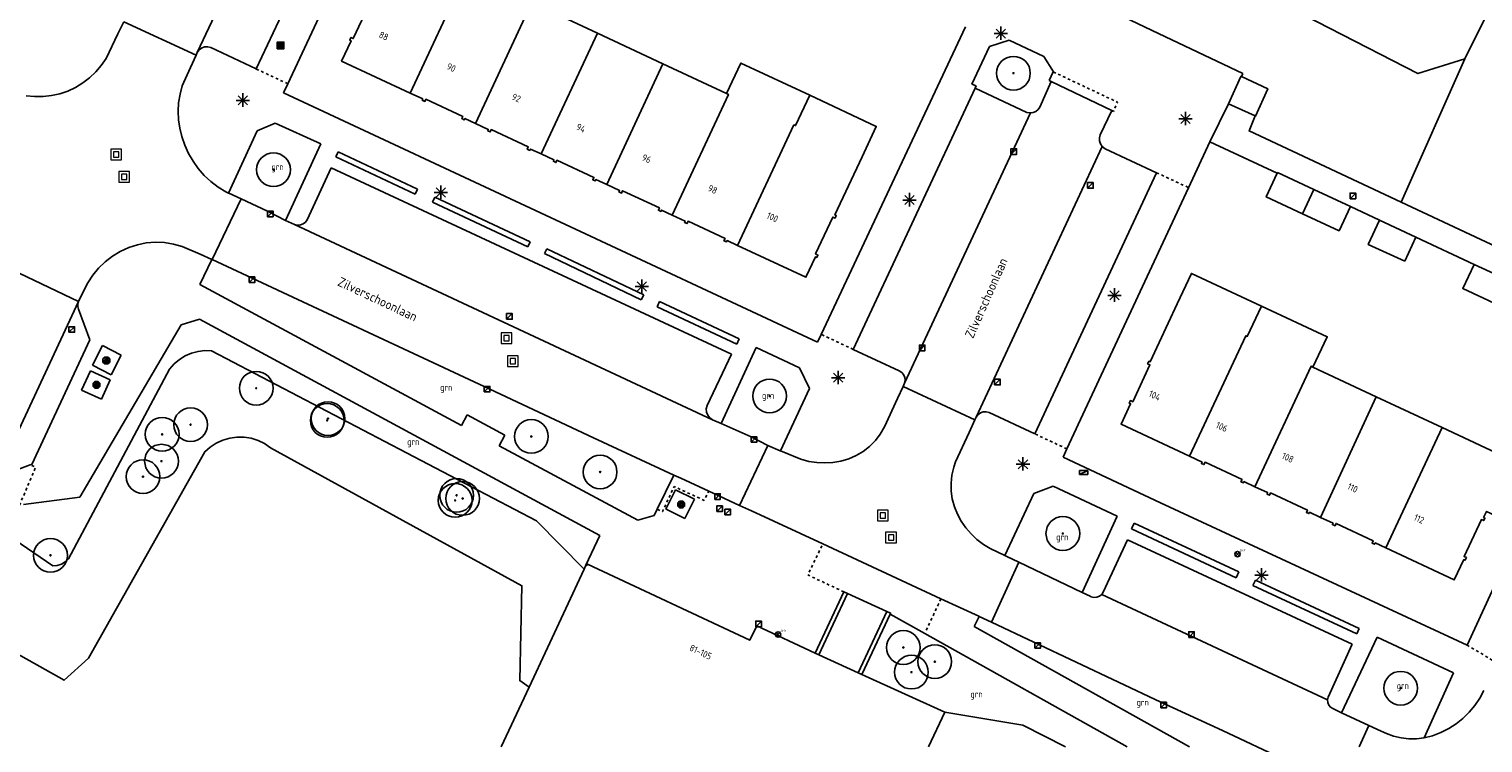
# Model space of a CAD drawing. Header units: metres. Extents: x 116958 to 118326, y 475500 to 477904.
# Tile 111 of 256: x 117322 to 117431, y 476500 to 476554. Entities that reach past the tile are written whole.
import ezdxf

# ---------------------------------------------------------------- set-up
doc = ezdxf.new("R2010")
doc.units = ezdxf.units.M
doc.header["$LTSCALE"] = 0.2
doc.linetypes.add('MATGRENS', pattern=[2, 1, -1])
doc.layers.get('0').update_dxf_attribs({"color": 6})
for name, color, linetype in [('B-WE-GR-BOOM-G', 252, 'Continuous'), ('B-WE-GR-GROENVOORZIENING-GV', 252, 'Continuous'), ('B-WE-GW-WATERGANG_INSTEEK-G', 252, 'Continuous'), ('B-WE-GW-WATERGANG_WATERLIJN-G', 252, 'Continuous'), ('B-WE-IE-MEUBILAIR-G', 252, 'Continuous'), ('B-WE-IE-MEUBILAIR_WEGMEUBILAIR_LICHTMAST-G', 252, 'Continuous'), ('B-WE-IE-MEUBILAIR_WEGMEUBILAIR_VERKEERSLICHT-G', 252, 'Continuous'), ('B-WE-KL-DATA_KAST-G', 90, 'Continuous'), ('B-WE-KW-KUNSTWERK_WALBESCHERMING-GV', 252, 'Continuous'), ('B-WE-OG-BEBOUWING-GV', 252, 'Continuous'), ('B-WE-OG-HUISNUMMER-T25', 2, 'Continuous'), ('B-WE-OG-STRAATNAAM-T35', 3, 'Continuous'), ('B-WE-RI-HWA_KOLK_TROTTOIRKOLK-G', 252, 'Continuous'), ('B-WE-VH-MATERIAALGRENS-G', 252, 'MATGRENS'), ('B-WE-VH-VERHARDING_ASFALT-GV', 252, 'Continuous')]:
    doc.layers.add(name, color=color, linetype=linetype)
doc.layers.add('B-WE-RI-RIOOLPUT', color=31, linetype='Continuous', lineweight=0)
doc.styles.get("Standard").update_dxf_attribs({"font": 'isocp.shx'})

# ---------------------------------------------------------------- blocks, each defined once
blk = doc.blocks.new('BGT_GR')
at = {"insert": (0.043, 0.019), "char_height": 0.1, "attachment_point": 5, "line_spacing_factor": 0.8}
blk.add_mtext('{\\C256;grn}', dxfattribs=at)
blk = doc.blocks.new('CELQ75115')
for p, q in [((-0.1, 0.03), (-0.2, 0.01)), ((-0.2, 0.01), (-0.17, -0.01)), ((-0.12, 0.07), (-0.07, 0.16)), ((-0.12, 0.07), (-0.05, 0.03)), ((-0.06, -0.06), (-0.1, 0.03)), ((-0.07, 0.16), (0.07, 0.16)), ((0, 0.12), (-0.05, 0.03)), ((0.02, 0.08), (0, 0.12)), ((0.02, 0.08), (0, 0.06)), ((0, 0.06), (0.09, 0.06)), ((0.07, 0.16), (0.09, 0.13)), ((0.14, 0.06), (0.07, 0.01)), ((0.12, -0.08), (0.07, 0.01)), ((0.09, 0.06), (0.13, 0.15)), ((0.13, 0.15), (0.09, 0.13)), ((0.14, 0.06), (0.19, -0.03)), ((-0.19, -0.05), (-0.17, -0.01)), ((-0.1, -0.16), (-0.19, -0.05)), ((-0.09, -0.04), (-0.11, -0.08)), ((-0.11, -0.08), (-0.01, -0.08)), ((-0.01, -0.16), (-0.1, -0.16)), ((-0.09, -0.04), (-0.06, -0.06)), ((-0.01, -0.08), (-0.01, -0.16)), ((0.02, -0.12), (0.07, -0.04)), ((0.07, -0.2), (0.02, -0.12)), ((0.07, -0.04), (0.07, -0.08)), ((0.07, -0.08), (0.12, -0.08)), ((0.12, -0.16), (0.07, -0.16)), ((0.07, -0.16), (0.07, -0.2)), ((0.19, -0.03), (0.12, -0.16))]:
    blk.add_line(p, q)
at = {"flags": 128}
blk.add_lwpolyline([(-0.12, 0.25), (0.12, 0.25), (0.25, 0.12), (0.25, -0.12), (0.12, -0.25), (-0.12, -0.25), (-0.25, -0.12), (-0.25, 0.12), (-0.12, 0.25)], dxfattribs=at)
blk = doc.blocks.new('CELQ70108')
for p, q in [((-0.62, 0.31), (0.62, 0.31)), ((-0.62, -0.31), (-0.62, 0.31)), ((-0.62, -0.31), (0.62, 0.31)), ((0.62, -0.31), (0.62, 0.31)), ((-0.62, -0.31), (0.62, -0.31))]:
    blk.add_line(p, q)
blk = doc.blocks.new('CELQ211865')
for p, q in [((-0.5, 0), (0.5, 0)), ((0.35, -0.34), (-0.35, 0.34)), ((0.35, 0.34), (-0.35, -0.34)), ((0, 0.53), (0, -0.47))]:
    blk.add_line(p, q)
blk = doc.blocks.new('CELQ201000')
at = {"flags": 128}
for points in [[(-0.25, -0.25), (-0.25, 0.25), (0.25, 0.25), (0.25, -0.25), (-0.25, -0.25)], [(-0.18, -0.18), (-0.18, 0.18), (0.18, 0.18), (0.18, -0.18), (-0.18, -0.18)], [(-0.11, -0.11), (-0.11, 0.11), (0.11, 0.11), (0.11, -0.11), (-0.11, -0.11)], [(-0.04, -0.04), (-0.04, 0.04), (0.04, 0.04), (0.04, -0.04), (-0.04, -0.04)]]:
    blk.add_lwpolyline(points, dxfattribs=at)
blk = doc.blocks.new('Brandkr')
for p, q in [((-141, 141), (141, -141)), ((-141, -141), (141, 141))]:
    blk.add_line(p, q)
blk.add_circle((0, 0), 200)
at = {"oblique": 15}
blk.add_text('brk', height=180, dxfattribs=at).set_placement((172, 218))
blk = doc.blocks.new('Pbrd')
for points in [[(-400, -400), (400, -400), (400, 400), (-400, 400)], [(-200, -200), (200, -200), (200, 200), (-200, 200)]]:
    blk.add_lwpolyline(points, close=True)
blk = doc.blocks.new('Kvtrot')
blk.add_line((0, -420), (420, 0))
at = {"flags": 128}
blk.add_lwpolyline([(0, -420), (420, -420), (420, 0), (0, 0)], close=True, dxfattribs=at)
blk = doc.blocks.new('Bestboom')
h = blk.add_hatch(color=256)
h.dxf.hatch_style = 1
h.paths.add_polyline_path([(41, 0, 1), (-41, 0, 1)])
for radius in [1260, 41.1]:
    blk.add_circle((0, 0), radius)

msp = doc.modelspace()

# ---------------------------------------------------------------- linework, layer by layer
at = {"layer": 'B-WE-GR-GROENVOORZIENING-GV', "flags": 128}
for points in [[(117429.465, 476551.4), (117424.69, 476540.691)], [(117441.329, 476532.895), (117424.69, 476540.691), (117413.337, 476546.011), (117413.791, 476547.133)], [(117415.433, 476542.842), (117410.41, 476545.18)], [(117423.082, 476539.337), (117420.904, 476540.371)], [(117430.14, 476536.041), (117425.8, 476538.077)]]:
    msp.add_lwpolyline(points, dxfattribs=at)
at = {"layer": 'B-WE-GW-WATERGANG_INSTEEK-G', "flags": 128}
for points in [[(117363.652, 476513.282), (117360.102, 476516.896), (117335.819, 476529.581), (117335.309, 476529.596), (117334.803, 476529.537), (117334.311, 476529.405), (117333.843, 476529.202), (117333.409, 476528.934), (117333.02, 476528.605), (117332.682, 476528.223), (117325.127, 476514.043), (117324.882, 476513.82), (117324.595, 476513.655), (117324.279, 476513.557), (117323.949, 476513.529), (117320.636, 476515.784)], [(117399.609, 476500), (117396.433, 476501.63), (117390.59, 476502.591)]]:
    msp.add_lwpolyline(points, dxfattribs=at)
at = {"layer": 'B-WE-GW-WATERGANG_WATERLIJN-G', "flags": 128}
for points in [[(117435.362, 476563.269), (117429.465, 476551.4)], [(117429.465, 476551.4), (117425.944, 476550.293), (117414.626, 476556.117), (117406.935, 476560.004), (117404.07, 476561.407)], [(117270.66, 476544.677), (117277.892, 476548.847), (117279.661, 476548.53), (117288.732, 476544.174), (117285.545, 476528.074), (117308.313, 476514.829), (117317.502, 476509.068), (117324.79, 476504.974), (117326.628, 476506.638), (117335.313, 476522.041), (117335.715, 476522.399), (117336.165, 476522.694), (117336.654, 476522.919), (117337.171, 476523.07), (117337.704, 476523.143), (117338.242, 476523.136), (117338.774, 476523.051), (117339.287, 476522.887), (117339.77, 476522.651), (117340.213, 476522.345), (117358.996, 476512.042), (117358.836, 476504.956), (117359.54, 476504.475)]]:
    msp.add_lwpolyline(points, dxfattribs=at)
at = {"layer": 'B-WE-KW-KUNSTWERK_WALBESCHERMING-GV', "flags": 128}
msp.add_lwpolyline([(117399.848, 476605.392), (117417.886, 476596.702), (117418.387, 476595.186), (117403.268, 476565.573), (117402.95, 476564.951), (117404.07, 476561.407), (117406.935, 476560.004), (117414.626, 476556.117), (117425.944, 476550.293), (117429.465, 476551.4), (117435.362, 476563.269), (117440.916, 476574.448), (117442.984, 476577.373), (117443.219, 476577.704), (117443.892, 476577.632), (117449.093, 476577.071), (117450.546, 476576.6), (117466.511, 476569.279), (117472.19, 476566.674)], dxfattribs=at)
at = {"layer": 'B-WE-OG-BEBOUWING-GV', "flags": 128}
for points in [[(117354.87, 476557.862), (117349.758, 476560.246), (117347.708, 476555.877), (117347.608, 476555.924), (117347.519, 476555.733), (117347.691, 476555.653), (117346.399, 476552.901), (117346.227, 476552.981), (117346.134, 476552.782), (117346.233, 476552.736), (117345.524, 476551.224), (117350.66, 476548.833)], [(117354.87, 476557.862), (117350.66, 476548.833)], [(117359.746, 476555.589), (117355.537, 476546.563)], [(117364.64, 476553.306), (117359.746, 476555.589)], [(117364.64, 476553.306), (117360.433, 476544.284)], [(117369.543, 476551.02), (117364.64, 476553.306)], [(117380.504, 476548.667), (117375.347, 476551.072), (117374.29, 476548.806)], [(117369.543, 476551.02), (117365.337, 476542.001)], [(117374.29, 476548.806), (117369.543, 476551.02)], [(117411.806, 476548.041), (117412.713, 476550.081), (117412.763, 476550.059)], [(117412.763, 476550.059), (117414.732, 476549.158), (117413.825, 476547.117), (117413.791, 476547.133)], [(117350.66, 476548.833), (117351.596, 476548.397), (117351.549, 476548.298), (117351.749, 476548.205), (117351.829, 476548.377), (117354.585, 476547.094), (117354.505, 476546.922), (117354.695, 476546.833), (117354.742, 476546.933), (117355.537, 476546.563)], [(117374.29, 476548.806), (117374.437, 476548.738), (117370.233, 476539.722)], [(117380.504, 476548.667), (117379.447, 476546.402), (117379.322, 476546.46), (117375.12, 476537.448)], [(117375.12, 476537.448), (117380.222, 476535.073), (117380.932, 476536.596), (117381.031, 476536.549), (117381.12, 476536.739), (117380.948, 476536.82), (117382.233, 476539.575), (117382.405, 476539.494), (117382.494, 476539.685), (117382.394, 476539.731), (117384.423, 476544.081), (117385.48, 476546.347), (117380.504, 476548.667)], [(117413.791, 476547.133), (117411.806, 476548.041)], [(117355.537, 476546.563), (117356.491, 476546.119), (117356.445, 476546.019), (117356.635, 476545.93), (117356.716, 476546.103), (117359.481, 476544.816), (117359.401, 476544.643), (117359.591, 476544.555), (117359.637, 476544.654), (117360.433, 476544.284)], [(117360.433, 476544.284), (117361.396, 476543.836), (117361.35, 476543.736), (117361.54, 476543.647), (117361.62, 476543.82), (117364.376, 476542.537), (117364.296, 476542.365), (117364.487, 476542.276), (117364.533, 476542.376), (117365.337, 476542.001)], [(117418.18, 476541.635), (117415.459, 476542.898), (117415.433, 476542.842), (117414.612, 476541.072), (117417.333, 476539.809)], [(117365.337, 476542.001), (117366.301, 476541.553), (117366.254, 476541.453), (117366.445, 476541.364), (117366.525, 476541.537), (117369.281, 476540.254), (117369.201, 476540.082), (117369.391, 476539.993), (117369.438, 476540.093), (117370.233, 476539.722)], [(117418.18, 476541.635), (117417.333, 476539.809)], [(117417.333, 476539.809), (117420.057, 476538.545), (117420.904, 476540.371), (117418.18, 476541.635)], [(117370.233, 476539.722), (117371.196, 476539.274), (117371.15, 476539.174), (117371.34, 476539.086), (117371.421, 476539.258), (117374.177, 476537.975), (117374.097, 476537.803), (117374.287, 476537.714), (117374.333, 476537.814), (117375.12, 476537.448)], [(117424.961, 476536.267), (117425.8, 476538.077), (117423.082, 476539.337), (117422.243, 476537.527), (117424.961, 476536.267)], [(117432.86, 476534.776), (117430.14, 476536.041), (117429.299, 476534.231), (117432.019, 476532.966)], [(117414.253, 476532.921), (117409.025, 476535.361), (117407.968, 476533.096), (117405.943, 476528.761), (117405.844, 476528.808), (117405.755, 476528.617), (117405.927, 476528.537), (117404.641, 476525.782), (117404.469, 476525.863), (117404.38, 476525.673), (117404.48, 476525.626), (117403.769, 476524.104), (117408.889, 476521.713)], [(117414.253, 476532.921), (117413.196, 476530.655), (117413.087, 476530.706), (117408.889, 476521.713)], [(117418.089, 476528.371), (117419.169, 476530.633), (117414.253, 476532.921)], [(117418.089, 476528.371), (117417.971, 476528.426), (117413.773, 476519.432)], [(117422.842, 476526.152), (117418.089, 476528.371)], [(117422.842, 476526.152), (117418.668, 476517.146)], [(117427.757, 476523.858), (117422.842, 476526.152)], [(117427.757, 476523.858), (117423.558, 476514.862)], [(117423.558, 476514.862), (117428.664, 476512.478), (117429.381, 476513.997), (117429.48, 476513.951), (117429.57, 476514.14), (117429.398, 476514.221), (117430.699, 476516.98), (117430.871, 476516.899), (117430.96, 476517.089), (117430.861, 476517.136), (117431.077, 476517.594), (117433.652, 476516.392), (117435.468, 476520.258), (117427.757, 476523.858)], [(117408.889, 476521.713), (117409.818, 476521.279), (117409.771, 476521.179), (117409.962, 476521.09), (117410.042, 476521.263), (117412.805, 476519.972), (117412.725, 476519.8), (117412.906, 476519.715), (117412.953, 476519.815), (117413.773, 476519.432)], [(117413.773, 476519.432), (117414.72, 476518.99), (117414.673, 476518.89), (117414.863, 476518.801), (117414.944, 476518.973), (117417.698, 476517.687), (117417.618, 476517.515), (117417.808, 476517.426), (117417.855, 476517.526), (117418.668, 476517.146)], [(117418.668, 476517.146), (117419.612, 476516.705), (117419.566, 476516.605), (117419.756, 476516.516), (117419.837, 476516.689), (117422.6, 476515.398), (117422.52, 476515.226), (117422.71, 476515.137), (117422.756, 476515.237), (117423.558, 476514.862)], [(117363.652, 476513.282), (117359.54, 476504.475)], [(117390.59, 476502.591), (117384.396, 476505.419), (117384.124, 476505.544), (117381.194, 476506.882), (117380.921, 476507.006), (117376.558, 476509.056), (117376.029, 476507.962), (117363.89, 476513.649), (117363.839, 476513.54), (117363.785, 476513.566), (117363.652, 476513.282)], [(117383.328, 476511.454), (117383.056, 476511.581), (117380.921, 476507.006)], [(117383.328, 476511.454), (117381.194, 476506.882)], [(117384.124, 476505.544), (117386.278, 476510.127)], [(117386.512, 476509.909), (117384.396, 476505.419)], [(117386.512, 476509.909), (117386.551, 476509.992), (117386.278, 476510.127)], [(117359.54, 476504.475), (117357.451, 476500)], [(117389.388, 476500), (117390.59, 476502.591)]]:
    msp.add_lwpolyline(points, dxfattribs=at)
at = {"layer": 'B-WE-VH-MATERIAALGRENS-G', "flags": 128}
for points in [[(117341.512, 476549.527), (117339.149, 476550.634)], [(117398.704, 476550.416), (117398.944, 476550.303), (117403.507, 476548.152), (117403.202, 476547.461), (117403.076, 476547.522)], [(117406.421, 476542.884), (117408.818, 476541.766)], [(117383.761, 476529.687), (117381.365, 476530.812)], [(117399.723, 476522.258), (117397.329, 476523.374)], [(117321.461, 476518.053), (117322.67, 476520.897), (117322.261, 476521.063)], [(117369.113, 476517.751), (117369.508, 476517.572), (117370.369, 476519.444), (117370.56, 476519.357), (117372.629, 476518.416), (117372.959, 476519.106)], [(117383.056, 476511.581), (117380.357, 476512.845), (117381.477, 476515.159)], [(117390.311, 476511.066), (117389.104, 476508.481)], [(117429.619, 476507.612), (117431.845, 476506.278)]]:
    msp.add_lwpolyline(points, dxfattribs=at)
at = {"layer": 'B-WE-VH-VERHARDING_ASFALT-GV'}
for p, q in [((117334.744, 476551.858), (117344.2, 476572.002)), ((117352.23, 476572.415), (117341.512, 476549.527)), ((117348.267, 476570.065), (117339.149, 476550.634)), ((117401.333, 476555.767), (117406.087, 476553.518)), ((117327.938, 476551.409), (117328.817, 476553.248)), ((117328.817, 476553.248), (117329.25, 476554.153)), ((117329.25, 476554.153), (117334.656, 476551.661)), ((117381.365, 476530.812), (117392.154, 476553.785)), ((117406.087, 476553.518), (117412.876, 476550.306)), ((117335.067, 476552.195), (117334.88, 476552.051)), ((117335.288, 476552.279), (117335.067, 476552.195)), ((117335.524, 476552.294), (117335.288, 476552.279)), ((117335.754, 476552.239), (117335.524, 476552.294)), ((117339.149, 476550.634), (117335.754, 476552.239)), ((117393.947, 476552.31), (117392.62, 476549.509)), ((117395.41, 476552.778), (117393.947, 476552.31)), ((117398, 476551.566), (117395.41, 476552.778)), ((117327.574, 476550.888), (117327.938, 476551.409)), ((117334.656, 476551.661), (117334.241, 476550.736)), ((117334.656, 476551.661), (117334.744, 476551.858)), ((117334.88, 476552.051), (117334.744, 476551.858)), ((117398.709, 476550.428), (117398, 476551.566)), ((117326.694, 476549.973), (117327.157, 476550.408)), ((117327.157, 476550.408), (117327.574, 476550.888)), ((117334.241, 476550.736), (117333.627, 476549.365)), ((117398.405, 476549.775), (117398.704, 476550.416)), ((117398.704, 476550.416), (117398.709, 476550.428)), ((117412.876, 476550.306), (117412.763, 476550.059)), ((117324.471, 476548.782), (117325.071, 476548.984)), ((117325.071, 476548.984), (117325.645, 476549.257)), ((117325.645, 476549.257), (117326.188, 476549.588)), ((117326.188, 476549.588), (117326.694, 476549.973)), ((117333.627, 476549.365), (117333.456, 476548.747)), ((117341.512, 476549.527), (117341.191, 476548.842)), ((117383.761, 476529.687), (117392.878, 476549.197)), ((117392.62, 476549.509), (117392.936, 476549.366)), ((117392.936, 476549.366), (117392.878, 476549.197)), ((117392.878, 476549.197), (117396.731, 476547.393)), ((117397.699, 476547.773), (117398.547, 476549.706)), ((117398.547, 476549.706), (117398.405, 476549.775)), ((117403.076, 476547.522), (117398.547, 476549.706)), ((117321.961, 476548.637), (117322.591, 476548.573)), ((117322.591, 476548.573), (117323.224, 476548.576)), ((117323.224, 476548.576), (117323.853, 476548.646)), ((117323.853, 476548.646), (117324.471, 476548.782)), ((117333.35, 476548.115), (117333.311, 476547.476)), ((117333.456, 476548.747), (117333.35, 476548.115)), ((117341.191, 476548.842), (117381.092, 476530.23)), ((117411.806, 476548.041), (117410.41, 476545.18)), ((117333.311, 476547.476), (117333.338, 476546.836)), ((117333.338, 476546.836), (117333.432, 476546.202)), ((117387.59, 476527.162), (117397, 476547.347)), ((117396.731, 476547.393), (117397, 476547.347)), ((117397, 476547.347), (117397.212, 476547.377)), ((117397.212, 476547.377), (117397.409, 476547.463)), ((117397.409, 476547.463), (117397.575, 476547.598)), ((117397.575, 476547.598), (117397.699, 476547.773)), ((117403.076, 476547.522), (117402.216, 476545.707)), ((117333.432, 476546.202), (117333.592, 476545.581)), ((117339.222, 476546.002), (117337.066, 476541.369)), ((117340.553, 476546.586), (117339.222, 476546.002)), ((117343.986, 476545.035), (117340.553, 476546.586)), ((117402.216, 476545.707), (117402.149, 476545.486)), ((117333.592, 476545.581), (117333.809, 476544.942)), ((117333.809, 476544.942), (117334.088, 476544.327)), ((117341.327, 476539.312), (117343.986, 476545.035)), ((117392.942, 476524.627), (117402.351, 476544.846)), ((117402.149, 476545.486), (117402.15, 476545.256)), ((117402.15, 476545.256), (117402.22, 476545.036)), ((117402.22, 476545.036), (117402.351, 476544.846)), ((117402.351, 476544.846), (117402.592, 476544.669)), ((117402.592, 476544.669), (117406.421, 476542.884)), ((117410.41, 476545.18), (117408.818, 476541.766)), ((117334.088, 476544.327), (117334.426, 476543.743)), ((117334.82, 476543.195), (117334.426, 476543.743)), ((117334.426, 476543.743), (117334.82, 476543.195)), ((117345.271, 476544.453), (117345.096, 476544.082)), ((117345.096, 476544.082), (117351.013, 476541.289)), ((117351.188, 476541.66), (117345.271, 476544.453)), ((117335.265, 476542.688), (117334.82, 476543.195)), ((117334.82, 476543.195), (117335.265, 476542.688)), ((117335.265, 476542.688), (117335.759, 476542.227)), ((117342.948, 476539.376), (117344.76, 476543.259)), ((117344.76, 476543.259), (117374.649, 476529.342)), ((117397.329, 476523.374), (117406.421, 476542.884)), ((117335.759, 476542.227), (117336.294, 476541.817)), ((117336.294, 476541.817), (117336.868, 476541.461)), ((117336.868, 476541.461), (117337.066, 476541.369)), ((117337.066, 476541.369), (117337.107, 476541.35)), ((117337.107, 476541.35), (117338.027, 476540.923)), ((117351.013, 476541.289), (117351.188, 476541.66)), ((117408.818, 476541.766), (117399.723, 476522.258)), ((117338.027, 476540.923), (117335.861, 476536.397)), ((117338.027, 476540.923), (117339.984, 476540.015)), ((117352.506, 476541.062), (117352.324, 476540.674)), ((117352.324, 476540.674), (117359.438, 476537.345)), ((117359.62, 476537.733), (117352.506, 476541.062)), ((117339.984, 476540.015), (117341.327, 476539.312)), ((117342.018, 476539.015), (117341.327, 476539.312)), ((117342.652, 476539.062), (117342.824, 476539.197)), ((117342.824, 476539.197), (117342.948, 476539.376)), ((117373.246, 476524.426), (117342.018, 476539.015)), ((117342.018, 476539.015), (117342.231, 476538.967)), ((117342.231, 476538.967), (117342.449, 476538.983)), ((117342.449, 476538.983), (117342.652, 476539.062)), ((117328.41, 476536.659), (117328.996, 476537.013)), ((117328.996, 476537.013), (117329.619, 476537.299)), ((117329.619, 476537.299), (117330.27, 476537.511)), ((117330.27, 476537.511), (117330.938, 476537.641)), ((117330.938, 476537.641), (117331.616, 476537.692)), ((117331.616, 476537.692), (117332.296, 476537.664)), ((117332.296, 476537.664), (117332.967, 476537.557)), ((117332.967, 476537.557), (117333.622, 476537.373)), ((117333.622, 476537.373), (117334.97, 476536.811)), ((117359.438, 476537.345), (117359.62, 476537.733)), ((117360.869, 476537.211), (117360.694, 476536.844)), ((117368.099, 476533.771), (117360.869, 476537.211)), ((117327.377, 476535.764), (117327.868, 476536.241)), ((117327.868, 476536.241), (117328.41, 476536.659)), ((117335.822, 476536.415), (117334.945, 476534.536)), ((117334.97, 476536.811), (117335.822, 476536.415)), ((117335.861, 476536.397), (117335.822, 476536.415)), ((117337.73, 476535.53), (117335.861, 476536.397)), ((117360.694, 476536.844), (117367.924, 476533.404)), ((117325.867, 476533.26), (117320.918, 476535.636)), ((117326.573, 476534.658), (117326.944, 476535.234)), ((117326.944, 476535.234), (117327.377, 476535.764)), ((117356.19, 476526.929), (117337.73, 476535.53)), ((117325.867, 476533.26), (117326.328, 476534.176)), ((117326.328, 476534.176), (117326.573, 476534.658)), ((117334.945, 476534.536), (117354.481, 476524.011)), ((117367.924, 476533.404), (117368.099, 476533.771)), ((117319.632, 476519.881), (117325.867, 476533.26)), ((117325.826, 476533.073), (117325.867, 476533.26)), ((117325.827, 476532.882), (117325.826, 476533.073)), ((117325.87, 476532.695), (117325.827, 476532.882)), ((117326.714, 476530.413), (117325.87, 476532.695)), ((117369.285, 476533.264), (117369.104, 476532.878)), ((117369.104, 476532.878), (117375.054, 476530.084)), ((117375.235, 476530.47), (117369.285, 476533.264)), ((117333.537, 476531.532), (117325.97, 476518.643)), ((117334.911, 476531.95), (117333.537, 476531.532)), ((117364.821, 476515.793), (117334.911, 476531.95)), ((117375.054, 476530.084), (117375.235, 476530.47)), ((117381.092, 476530.23), (117381.365, 476530.812)), ((117322.376, 476521.087), (117326.714, 476530.413)), ((117327.663, 476529.969), (117326.912, 476528.506)), ((117329.068, 476529.248), (117327.663, 476529.969)), ((117374.649, 476529.342), (117372.832, 476525.496)), ((117376.516, 476529.843), (117373.879, 476524.15)), ((117379.735, 476528.307), (117376.516, 476529.843)), ((117387.199, 476528.099), (117383.761, 476529.687)), ((117326.912, 476528.506), (117328.317, 476527.785)), ((117328.317, 476527.785), (117329.068, 476529.248)), ((117380.488, 476526.763), (117379.735, 476528.307)), ((117326.769, 476528.09), (117326.106, 476526.646)), ((117328.248, 476527.411), (117326.769, 476528.09)), ((117327.585, 476525.967), (117328.248, 476527.411)), ((117387.383, 476527.976), (117387.199, 476528.099)), ((117387.524, 476527.805), (117387.383, 476527.976)), ((117387.609, 476527.6), (117387.524, 476527.805)), ((117387.59, 476527.162), (117387.632, 476527.38)), ((117387.632, 476527.38), (117387.609, 476527.6)), ((117326.106, 476526.646), (117327.585, 476525.967)), ((117364.343, 476523.079), (117356.19, 476526.929)), ((117378.331, 476522.104), (117380.488, 476526.763)), ((117387.066, 476526.023), (117387.485, 476526.928)), ((117387.485, 476526.928), (117387.59, 476527.162)), ((117387.485, 476526.928), (117392.849, 476524.425)), ((117372.832, 476525.496), (117372.777, 476525.251)), ((117372.777, 476525.251), (117372.796, 476525.001)), ((117372.796, 476525.001), (117372.887, 476524.768)), ((117386.081, 476523.896), (117387.066, 476526.023)), ((117393.257, 476524.949), (117393.471, 476525.026)), ((117393.471, 476525.026), (117393.699, 476525.036)), ((117393.699, 476525.036), (117393.919, 476524.979)), ((117354.481, 476524.011), (117354.904, 476524.793)), ((117354.904, 476524.793), (117357.726, 476523.281)), ((117372.887, 476524.768), (117373.041, 476524.57)), ((117373.041, 476524.57), (117373.246, 476524.426)), ((117373.879, 476524.15), (117373.246, 476524.426)), ((117373.879, 476524.15), (117376.128, 476523.17)), ((117392.418, 476523.487), (117392.849, 476524.425)), ((117392.849, 476524.425), (117392.942, 476524.627)), ((117392.942, 476524.627), (117393.075, 476524.812)), ((117393.075, 476524.812), (117393.257, 476524.949)), ((117393.919, 476524.979), (117397.329, 476523.374)), ((117357.726, 476523.281), (117357.294, 476522.476)), ((117370.358, 476520.309), (117364.343, 476523.079)), ((117376.128, 476523.17), (117377.371, 476522.522)), ((117384.984, 476522.448), (117385.41, 476522.882)), ((117385.41, 476522.882), (117385.778, 476523.368)), ((117385.778, 476523.368), (117386.081, 476523.896)), ((117391.406, 476521.287), (117392.418, 476523.487)), ((117357.294, 476522.476), (117367.652, 476516.932)), ((117375.267, 476518.037), (117377.371, 476522.522)), ((117377.371, 476522.522), (117378.295, 476522.119)), ((117378.295, 476522.119), (117378.331, 476522.104)), ((117378.331, 476522.104), (117379.841, 476521.484)), ((117383.426, 476521.512), (117383.984, 476521.757)), ((117383.984, 476521.757), (117384.506, 476522.07)), ((117384.506, 476522.07), (117384.984, 476522.448)), ((117399.723, 476522.258), (117399.438, 476521.646)), ((117320.022, 476520.228), (117322.261, 476521.063)), ((117322.261, 476521.063), (117322.376, 476521.087)), ((117379.841, 476521.484), (117380.428, 476521.329)), ((117380.428, 476521.329), (117381.028, 476521.237)), ((117381.028, 476521.237), (117381.635, 476521.208)), ((117381.635, 476521.208), (117382.241, 476521.243)), ((117382.241, 476521.243), (117382.842, 476521.34)), ((117382.842, 476521.34), (117383.426, 476521.512)), ((117391.128, 476520.302), (117391.264, 476520.884)), ((117391.264, 476520.884), (117391.406, 476521.287)), ((117399.438, 476521.646), (117406.725, 476518.242)), ((117369.113, 476517.751), (117370.358, 476520.309)), ((117370.358, 476520.309), (117370.882, 476520.068)), ((117370.882, 476520.068), (117372.959, 476519.106)), ((117391.064, 476519.708), (117391.128, 476520.302)), ((117391.075, 476519.111), (117391.064, 476519.708)), ((117325.97, 476518.643), (117321.751, 476518.111)), ((117370.484, 476519.199), (117369.766, 476517.765)), ((117371.885, 476518.498), (117370.484, 476519.199)), ((117371.167, 476517.064), (117371.885, 476518.498)), ((117372.959, 476519.106), (117375.267, 476518.037)), ((117391.16, 476518.52), (117391.075, 476519.111)), ((117391.317, 476517.943), (117391.16, 476518.52)), ((117397.244, 476518.933), (117395.074, 476514.302)), ((117398.707, 476519.482), (117397.244, 476518.933)), ((117403.484, 476517.244), (117398.707, 476519.482)), ((117368.885, 476517.282), (117369.113, 476517.751)), ((117369.766, 476517.765), (117369.826, 476517.735)), ((117369.826, 476517.735), (117371.167, 476517.064)), ((117375.267, 476518.037), (117376.158, 476517.624)), ((117376.158, 476517.624), (117381.477, 476515.159)), ((117391.545, 476517.391), (117391.317, 476517.943)), ((117406.725, 476518.242), (117429.619, 476507.612)), ((117367.652, 476516.932), (117368.885, 476517.282)), ((117391.83, 476516.86), (117391.545, 476517.391)), ((117392.17, 476516.363), (117391.83, 476516.86)), ((117392.562, 476515.905), (117392.17, 476516.363)), ((117400.851, 476511.54), (117403.484, 476517.244)), ((117404.742, 476516.716), (117404.538, 476516.278)), ((117412.575, 476513.076), (117404.742, 476516.716)), ((117363.785, 476513.566), (117364.821, 476515.793)), ((117393, 476515.492), (117392.562, 476515.905)), ((117393.479, 476515.127), (117393, 476515.492)), ((117404.248, 476515.475), (117402.435, 476511.547)), ((117421.045, 476507.681), (117404.248, 476515.475)), ((117404.538, 476516.278), (117412.371, 476512.638)), ((117381.477, 476515.159), (117390.311, 476511.066)), ((117393.995, 476514.816), (117393.479, 476515.127)), ((117395.074, 476514.302), (117393.995, 476514.816)), ((117395.074, 476514.302), (117395.231, 476514.227)), ((117395.231, 476514.227), (117396.124, 476513.8)), ((117396.124, 476513.8), (117394.588, 476510.424)), ((117396.124, 476513.8), (117400.851, 476511.54)), ((117412.371, 476512.638), (117412.575, 476513.076)), ((117413.812, 476512.461), (117413.624, 476512.059)), ((117413.624, 476512.059), (117421.375, 476508.439)), ((117421.563, 476508.841), (117413.812, 476512.461)), ((117429.619, 476507.612), (117432.073, 476512.897)), ((117386.278, 476510.127), (117383.328, 476511.454)), ((117390.311, 476511.066), (117393.131, 476509.759)), ((117401.455, 476511.252), (117400.851, 476511.54)), ((117401.531, 476511.216), (117401.455, 476511.252)), ((117401.74, 476511.165), (117401.531, 476511.216)), ((117401.955, 476511.179), (117401.74, 476511.165)), ((117402.155, 476511.257), (117401.955, 476511.179)), ((117402.324, 476511.39), (117402.155, 476511.257)), ((117402.435, 476511.547), (117402.324, 476511.39)), ((117419.196, 476503.506), (117402.324, 476511.39)), ((117389.104, 476508.481), (117386.512, 476509.909)), ((117394.588, 476510.424), (117394.082, 476509.311)), ((117393.176, 476509.738), (117392.788, 476509.004)), ((117392.788, 476509.004), (117408.883, 476500)), ((117393.131, 476509.759), (117393.176, 476509.738)), ((117394.082, 476509.311), (117393.176, 476509.738)), ((117406.742, 476503.336), (117394.082, 476509.311)), ((117421.375, 476508.439), (117421.563, 476508.841)), ((117404.22, 476500), (117389.104, 476508.481)), ((117419.233, 476503.718), (117421.045, 476507.681)), ((117422.904, 476508.188), (117420.235, 476502.559)), ((117428.612, 476505.541), (117422.904, 476508.188)), ((117426.417, 476500.668), (117428.612, 476505.541)), ((117411.339, 476501.232), (117406.742, 476503.336)), ((117419.196, 476503.506), (117419.233, 476503.718)), ((117419.221, 476503.308), (117419.196, 476503.506)), ((117419.301, 476503.124), (117419.221, 476503.308)), ((117430.202, 476503.093), (117430.568, 476503.637)), ((117430.568, 476503.637), (117430.878, 476504.215)), ((117419.429, 476502.971), (117419.301, 476503.124)), ((117419.595, 476502.859), (117419.429, 476502.971)), ((117420.235, 476502.559), (117419.595, 476502.859)), ((117420.235, 476502.559), (117422.288, 476501.606)), ((117429.313, 476502.132), (117429.782, 476502.59)), ((117429.782, 476502.59), (117430.202, 476503.093)), ((117416.113, 476498.987), (117411.339, 476501.232)), ((117421.549, 476500), (117422.288, 476501.606)), ((117422.288, 476501.606), (117423.212, 476501.177)), ((117423.212, 476501.177), (117423.59, 476501.001)), ((117427.662, 476501.074), (117428.247, 476501.37)), ((117428.247, 476501.37), (117428.799, 476501.724)), ((117428.799, 476501.724), (117429.313, 476502.132)), ((117423.59, 476501.001), (117424.132, 476500.802)), ((117424.132, 476500.802), (117424.693, 476500.669)), ((117424.693, 476500.669), (117425.267, 476500.601)), ((117425.267, 476500.601), (117425.844, 476500.601)), ((117425.844, 476500.601), (117426.417, 476500.668)), ((117426.417, 476500.668), (117427.05, 476500.839)), ((117427.05, 476500.839), (117427.662, 476501.074))]:
    msp.add_line(p, q, dxfattribs=at)

# ---------------------------------------------------------------- block references
at = {"layer": 'B-WE-GR-BOOM-G', "xscale": 0.001, "yscale": 0.001, "zscale": 0.001}
for p in [(117395.729, 476550.316), (117340.441, 476543.112), (117339.15, 476526.79), (117377.507, 476526.213), (117334.247, 476524.068), (117344.453, 476524.386), (117344.514, 476524.523), (117332.122, 476523.349), (117359.709, 476523.188), (117332.074, 476521.34), (117364.846, 476520.533), (117330.69, 476520.187), (117354.014, 476518.413), (117354.121, 476518.787), (117354.572, 476518.557), (117399.42, 476515.94), (117323.778, 476514.308), (117387.5, 476507.428), (117389.851, 476506.37), (117388.107, 476505.587), (117424.661, 476504.386)]:
    msp.add_blockref('Bestboom', p, dxfattribs=at)
at = {"layer": 'B-WE-GR-GROENVOORZIENING-GV', "xscale": 5, "yscale": 5, "zscale": 5}
for p in [(117340.526, 476543.153), (117353.135, 476526.674), (117377.183, 476526.072), (117350.671, 476522.616), (117399.162, 476515.511), (117424.6, 476504.394), (117392.753, 476503.77), (117405.163, 476503.169)]:
    msp.add_blockref('BGT_GR', p, dxfattribs=at)
at = {"layer": 'B-WE-IE-MEUBILAIR-G'}
for p in [(117327.95, 476528.855), (117327.213, 476527.047), (117370.908, 476518.097)]:
    msp.add_blockref('CELQ75115', p, dxfattribs=at)
at = {"layer": 'B-WE-IE-MEUBILAIR-G', "xscale": 0.001, "yscale": 0.001, "zscale": 0.001}
for p in [(117412.47, 476514.396), (117378.142, 476508.396)]:
    msp.add_blockref('Brandkr', p, dxfattribs=at)
at = {"layer": 'B-WE-IE-MEUBILAIR_WEGMEUBILAIR_LICHTMAST-G'}
for p in [(117394.779, 476553.278), (117338.147, 476548.287), (117408.585, 476546.899), (117352.951, 476541.405), (117387.959, 476540.843), (117367.968, 476534.391), (117403.28, 476533.722), (117382.634, 476527.571), (117396.441, 476521.111), (117414.258, 476512.819)]:
    msp.add_blockref('CELQ211865', p, dxfattribs=at)
at = {"layer": 'B-WE-IE-MEUBILAIR_WEGMEUBILAIR_VERKEERSLICHT-G'}
msp.add_blockref('CELQ201000', (117340.974, 476552.388), dxfattribs=at)
at = {"layer": 'B-WE-KL-DATA_KAST-G', "xscale": 0.5, "yscale": 0.5, "zscale": 0.5}
msp.add_blockref('CELQ70108', (117400.971, 476520.495), dxfattribs=at)
at = {"layer": 'B-WE-RI-HWA_KOLK_TROTTOIRKOLK-G', "xscale": 0.001, "yscale": 0.001, "zscale": 0.001}
for p in [(117395.539, 476544.671), (117401.273, 476542.148), (117420.884, 476541.367), (117339.984, 476540.015), (117338.619, 476535.099), (117357.857, 476532.36), (117325.158, 476531.387), (117388.696, 476530.011), (117394.32, 476527.463), (117356.19, 476526.929), (117376.128, 476523.17), (117373.405, 476518.906), (117373.558, 476517.999), (117374.173, 476517.757), (117376.472, 476509.393), (117397.321, 476507.785), (117408.823, 476508.602), (117406.742, 476503.336)]:
    msp.add_blockref('Kvtrot', p, dxfattribs=at)
at = {"layer": 'B-WE-RI-RIOOLPUT', "xscale": 0.001, "yscale": 0.001, "zscale": 0.001}
for p in [(117328.689, 476544.243), (117329.284, 476542.569), (117357.845, 476530.524), (117358.321, 476528.82), (117385.966, 476517.295), (117386.58, 476515.642)]:
    msp.add_blockref('Pbrd', p, dxfattribs=at)

# ---------------------------------------------------------------- texts
at = {"layer": 'B-WE-OG-HUISNUMMER-T25'}
for s, rotation, p in [('88', 335, (117348.263, 476553.011)), ('90', 335, (117353.33, 476550.649)), ('92', 335, (117358.189, 476548.384)), ('94', 335, (117363.006, 476546.139)), ('96', 335, (117367.915, 476543.85)), ('98', 335, (117372.844, 476541.553)), ('100', 335, (117377.232, 476539.508)), ('104', 335, (117405.783, 476526.2)), ('106', 335, (117410.8, 476523.862)), ('108', 335, (117415.728, 476521.564)), ('110', 335, (117420.624, 476519.282)), ('112', 335, (117425.59, 476516.967)), ('81-105', 334.9, (117371.471, 476507.226))]:
    msp.add_text(s, height=0.5, rotation=rotation, dxfattribs=at).set_placement(p)
at = {"layer": 'B-WE-OG-STRAATNAAM-T35', "char_height": 0.7, "attachment_point": 4, "line_spacing_factor": 0.8}
for insert, rotation in [((117392.387, 476530.595), 65.99681), ((117345.318, 476534.807), 334.79278)]:
    msp.add_mtext('{\\C256;Zilverschoonlaan}', dxfattribs=dict(at, insert=insert, rotation=rotation))

doc.saveas('drawing.dxf')
